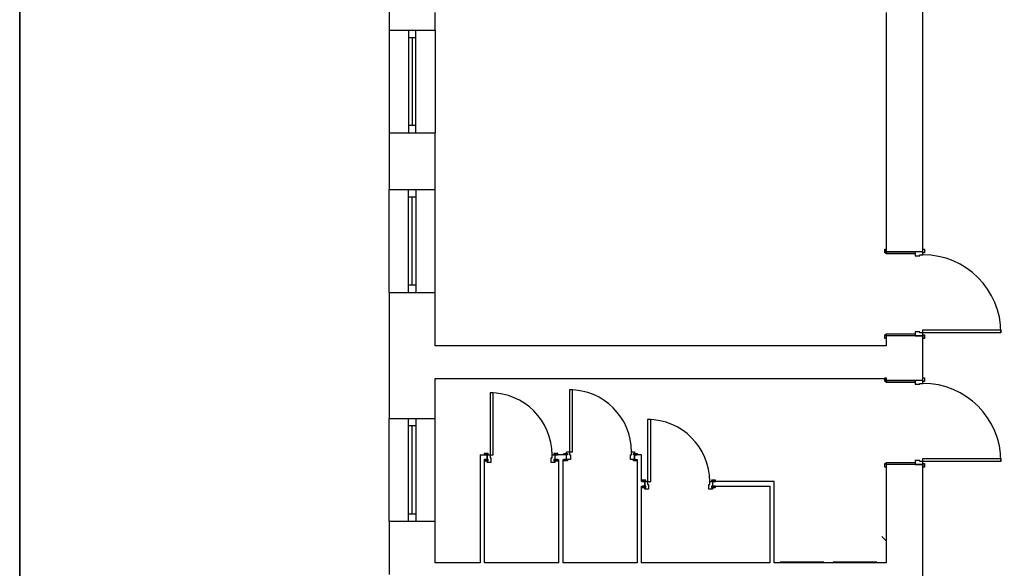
# Model space of a CAD drawing. Header units: millimetres. Extents: x -16803 to -7085, y -9068 to 2537.
# Tile 11 of 33: x -16141 to -14849, y -360 to 360. Entities that reach past the tile are written whole.
import ezdxf

# ---------------------------------------------------------------- set-up
doc = ezdxf.new("R2010")
doc.units = ezdxf.units.MM
doc.header["$MEASUREMENT"] = 0
doc.layers.add('DLX_BLD0_FL1_LUM 1', color=7, linetype='Continuous', true_color=0x002aff)
doc.layers.add('DLX_BLD0_FL1_LUM 6', color=7, linetype='Continuous', true_color=0x002aff)
doc.layers.add('elektryka', color=255, linetype='Continuous', lineweight=35)
doc.layers.add('elektryka2', color=20, linetype='Continuous', lineweight=35)
doc.layers.add('Elementy modelu - Strefy', color=7, linetype='Continuous')
doc.layers.add('Konstrukcja - Ściany zew', color=7, linetype='Continuous')

msp = doc.modelspace()

# ---------------------------------------------------------------- linework, layer by layer
at = {"layer": 'DLX_BLD0_FL1_LUM 1', "lineweight": -3}
for points in [[(-15423.1, -147.8, 0), (-15423.1, -147.8, 0)], [(-15423.1, -147.8, 0), (-15423.1, -147.8, 0)], [(-15415.6, -160.8, 0), (-15415.6, -160.8, 0)], [(-15415.6, -160.8, 0), (-15415.6, -160.8, 0)], [(-15423.1, -173.8, 0), (-15423.1, -173.8, 0)], [(-15423.1, -173.8, 0), (-15423.1, -173.8, 0)], [(-15253.4, -178.3, 0), (-15253.4, -178.3, 0)], [(-15253.4, -178.3, 0), (-15253.4, -178.3, 0)], [(-15238.4, -193.3, 0), (-15238.4, -193.3, 0)], [(-15238.4, -193.3, 0), (-15238.4, -193.3, 0)]]:
    msp.add_polyline3d(points, dxfattribs=at)
at = {"layer": 'DLX_BLD0_FL1_LUM 6', "lineweight": -3}
for points in [[(-15086, -351.6, 0), (-15143.5, -351.6, 0)], [(-15143.5, -351.6, 0), (-15143.5, -351.6, 0)], [(-15143.5, -351.6, 0), (-15086, -351.6, 0)], [(-15143.5, -351.6, 0), (-15143.5, -351.6, 0)], [(-15143.5, -351.6, 0), (-15086, -351.6, 0)], [(-15086, -351.6, 0), (-15143.5, -351.6, 0)], [(-15086, -351.6, 0), (-15086, -351.6, 0)], [(-15086, -351.6, 0), (-15086, -351.6, 0)], [(-15016.7, -351.9, 0), (-15074.2, -351.9, 0)], [(-15074.2, -351.9, 0), (-15074.2, -351.9, 0)], [(-15074.2, -351.9, 0), (-15016.7, -351.9, 0)], [(-15074.2, -351.9, 0), (-15074.2, -351.9, 0)], [(-15074.2, -351.9, 0), (-15016.7, -351.9, 0)], [(-15016.7, -351.9, 0), (-15074.2, -351.9, 0)], [(-15016.8, -351.7, 0), (-15074.1, -351.7, 0)], [(-15074.1, -351.7, 0), (-15016.8, -351.7, 0)], [(-15074.1, -351.7, 0), (-15016.8, -351.7, 0)], [(-15016.8, -351.7, 0), (-15074.1, -351.7, 0)], [(-15016.7, -351.9, 0), (-15016.7, -351.9, 0)], [(-15016.7, -351.9, 0), (-15016.7, -351.9, 0)]]:
    msp.add_polyline3d(points, dxfattribs=at)
at = {"layer": 'elektryka'}
msp.add_lwpolyline([(-10141.1, 2370), (-16141.1, 2370), (-16141.1, -1830), (-10141.1, -1830)], close=True, dxfattribs=at)
at = {"layer": 'elektryka2', "lineweight": -3}
msp.add_line((-15010, -317.8), (-15004.7, -323.1), dxfattribs=at)
at = {"layer": 'Elementy modelu - Strefy', "color": 7, "linetype": 'Continuous', "lineweight": -3}
for p, q in [((-15004.2, 272.8), (-15004.2, 241.3)), ((-15004.2, 241.3), (-15004.2, 213.1))]:
    msp.add_line(p, q, dxfattribs=at)
at = {"layer": 'Konstrukcja - Ściany zew', "color": 7, "linetype": 'Continuous', "lineweight": -3}
for p, q in [((-15656.2, 346), (-15631.2, 346)), ((-15656.2, 346), (-15656.2, 211)), ((-15656.2, 346), (-15631.2, 346)), ((-15631.2, 346), (-15621.2, 346)), ((-15631.2, 346), (-15631.2, 336)), ((-15631.2, 346), (-15621.2, 346)), ((-15631.2, 346), (-15621.2, 346)), ((-15631.2, 336), (-15621.2, 336)), ((-15631.2, 336), (-15631.2, 221)), ((-15626.2, 336), (-15626.2, 221)), ((-15621.2, 346), (-15596.2, 346)), ((-15621.2, 336), (-15621.2, 346)), ((-15621.2, 346), (-15596.2, 346)), ((-15621.2, 221), (-15621.2, 336)), ((-15596.2, 346), (-15596.2, 211)), ((-15621.2, 221), (-15631.2, 221)), ((-15631.2, 221), (-15631.2, 211)), ((-15621.2, 211), (-15621.2, 221)), ((-15656.2, 211), (-15631.2, 211)), ((-15656.2, 211), (-15631.2, 211)), ((-15631.2, 211), (-15621.2, 211)), ((-15631.2, 211), (-15621.2, 211)), ((-15631.2, 211), (-15621.2, 211)), ((-15621.2, 211), (-15596.2, 211)), ((-15621.2, 211), (-15596.2, 211)), ((-15656.2, 136.9), (-15631.2, 136.9)), ((-15656.2, 1.9), (-15656.2, 136.9)), ((-15656.2, 136.9), (-15631.2, 136.9)), ((-15631.2, 136.9), (-15621.2, 136.9)), ((-15631.2, 126.9), (-15631.2, 136.9)), ((-15631.2, 136.9), (-15621.2, 136.9)), ((-15631.2, 136.9), (-15621.2, 136.9)), ((-15621.2, 136.9), (-15596.2, 136.9)), ((-15621.2, 136.9), (-15621.2, 126.9)), ((-15621.2, 136.9), (-15596.2, 136.9)), ((-15596.2, 1.9), (-15596.2, 136.9)), ((-15621.2, 126.9), (-15631.2, 126.9)), ((-15631.2, 11.9), (-15631.2, 126.9)), ((-15626.2, 11.9), (-15626.2, 126.9)), ((-15621.2, 126.9), (-15621.2, 11.9)), ((-15006.1, 53.8), (-15006.1, 58.8)), ((-15006.1, 58.8), (-15004.2, 58.8)), ((-15004.2, 53.8), (-15006.1, 53.8)), ((-15004.2, 55.1), (-15004.2, 58.8)), ((-15004.2, 58.8), (-15004.2, 53.8)), ((-15004.2, 55.1), (-15004.2, 58.8)), ((-15004.2, 55.1), (-15004.2, 58.8)), ((-14966.2, 55.1), (-15004.2, 55.1)), ((-15004.2, 52.6), (-15004.2, 55.1)), ((-15004.2, 55.1), (-14966.2, 55.1)), ((-14966.2, 55.1), (-15004.2, 55.1)), ((-14966.2, 55.1), (-15004.2, 55.1)), ((-14966.2, 52.6), (-15004.2, 52.6)), ((-14956.2, 55.1), (-14966.2, 55.1)), ((-14966.2, 55.1), (-14966.2, 52.6)), ((-14956.2, 55.1), (-14966.2, 55.1)), ((-14966.2, 55.1), (-14966.2, 50.1)), ((-14956.2, 55.1), (-14966.2, 55.1)), ((-14956.2, 55.1), (-14966.2, 55.1)), ((-14956.2, 55.1), (-14956.2, 58.8)), ((-14956.2, 53.8), (-14956.2, 58.8)), ((-14956.2, 58.8), (-14954.3, 58.8)), ((-14956.2, 55.1), (-14956.2, 58.8)), ((-14956.2, 55.1), (-14956.2, 58.8)), ((-14956.2, 51.3), (-14956.2, 55.1)), ((-14954.3, 53.8), (-14956.2, 53.8)), ((-14954.3, 58.8), (-14954.3, 53.8)), ((-14966.2, 50.1), (-14960.2, 50.1)), ((-14960.2, 50.1), (-14960.2, 51.3)), ((-14960.2, 51.3), (-14956.2, 51.3)), ((-15656.2, 1.9), (-15631.2, 1.9)), ((-15656.2, 1.9), (-15631.2, 1.9)), ((-15631.2, 1.9), (-15631.2, 11.9)), ((-15631.2, 11.9), (-15621.2, 11.9)), ((-15631.2, 1.9), (-15621.2, 1.9)), ((-15631.2, 1.9), (-15621.2, 1.9)), ((-15631.2, 1.9), (-15621.2, 1.9)), ((-15621.2, 11.9), (-15621.2, 1.9)), ((-15621.2, 1.9), (-15596.2, 1.9)), ((-15621.2, 1.9), (-15596.2, 1.9)), ((-14960.2, -49.9), (-14966.2, -49.9)), ((-14966.2, -49.9), (-14966.2, -54.9)), ((-14960.2, -51.1), (-14960.2, -49.9)), ((-14956.2, -51.1), (-14960.2, -51.1)), ((-14956.2, -51.1), (-14956.2, -47.1)), ((-14956.2, -47.1), (-14853.8, -47.1)), ((-14956.2, -54.9), (-14956.2, -51.1)), ((-14853.8, -51.1), (-14956.2, -51.1)), ((-14853.8, -47.1), (-14853.8, -51.1)), ((-15006.1, -58.6), (-15006.1, -53.6)), ((-15006.1, -53.6), (-15004.2, -53.6)), ((-15004.2, -58.6), (-15006.1, -58.6)), ((-15004.2, -54.9), (-15004.2, -52.4)), ((-15004.2, -52.4), (-14966.2, -52.4)), ((-15004.2, -53.6), (-15004.2, -58.6)), ((-15004.2, -54.9), (-15004.2, -58.6)), ((-14966.2, -54.9), (-15004.2, -54.9)), ((-14966.2, -54.9), (-15004.2, -54.9)), ((-14966.2, -54.9), (-15004.2, -54.9)), ((-14966.2, -54.9), (-15004.2, -54.9)), ((-15004.2, -54.9), (-15004.2, -58.6)), ((-15004.2, -54.9), (-15004.2, -58.6)), ((-14966.2, -52.4), (-14966.2, -54.9)), ((-14956.2, -54.9), (-14966.2, -54.9)), ((-14966.2, -54.9), (-14956.2, -54.9)), ((-14956.2, -54.9), (-14966.2, -54.9)), ((-14956.2, -54.9), (-14966.2, -54.9)), ((-14956.2, -58.6), (-14956.2, -53.6)), ((-14956.2, -53.6), (-14954.3, -53.6)), ((-14956.2, -54.9), (-14956.2, -58.6)), ((-14956.2, -54.9), (-14956.2, -58.6)), ((-14956.2, -54.9), (-14956.2, -58.6)), ((-14954.3, -58.6), (-14956.2, -58.6)), ((-14954.3, -53.6), (-14954.3, -58.6)), ((-15006.1, -114.8), (-15006.1, -109.8)), ((-15006.1, -109.8), (-15004.2, -109.8)), ((-15004.2, -114.8), (-15006.1, -114.8)), ((-15004.2, -113.5), (-15004.2, -109.8)), ((-15004.2, -109.8), (-15004.2, -114.8)), ((-15004.2, -113.5), (-15004.2, -109.8)), ((-15004.2, -113.5), (-15004.2, -109.8)), ((-14966.2, -113.5), (-15004.2, -113.5)), ((-15004.2, -116), (-15004.2, -113.5)), ((-15004.2, -113.5), (-14966.2, -113.5)), ((-14966.2, -113.5), (-15004.2, -113.5)), ((-14966.2, -113.5), (-15004.2, -113.5)), ((-14966.2, -116), (-15004.2, -116)), ((-14956.2, -113.5), (-14966.2, -113.5)), ((-14966.2, -113.5), (-14966.2, -116)), ((-14956.2, -113.5), (-14966.2, -113.5)), ((-14966.2, -113.5), (-14966.2, -118.5)), ((-14956.2, -113.5), (-14966.2, -113.5)), ((-14956.2, -113.5), (-14966.2, -113.5)), ((-14956.2, -113.5), (-14956.2, -109.8)), ((-14956.2, -114.8), (-14956.2, -109.8)), ((-14956.2, -109.8), (-14954.3, -109.8)), ((-14956.2, -113.5), (-14956.2, -109.8)), ((-14956.2, -113.5), (-14956.2, -109.8)), ((-14956.2, -117.3), (-14956.2, -113.5)), ((-14954.3, -114.8), (-14956.2, -114.8)), ((-14954.3, -109.8), (-14954.3, -114.8)), ((-15419.9, -125.6), (-15419.9, -207)), ((-15415.9, -125.6), (-15419.9, -125.6)), ((-15415.9, -207), (-15415.9, -125.6)), ((-14966.2, -118.5), (-14960.2, -118.5)), ((-14960.2, -118.5), (-14960.2, -117.3)), ((-14960.2, -117.3), (-14956.2, -117.3)), ((-15524.1, -129.6), (-15524.1, -211)), ((-15520.1, -129.6), (-15524.1, -129.6)), ((-15520.1, -211), (-15520.1, -129.6)), ((-15656.2, -163.1), (-15631.2, -163.1)), ((-15656.2, -298.1), (-15656.2, -163.1)), ((-15656.2, -163.1), (-15631.2, -163.1)), ((-15631.2, -163.1), (-15621.2, -163.1)), ((-15631.2, -173.1), (-15631.2, -163.1)), ((-15631.2, -163.1), (-15621.2, -163.1)), ((-15631.2, -163.1), (-15621.2, -163.1)), ((-15621.2, -163.1), (-15596.2, -163.1)), ((-15621.2, -163.1), (-15621.2, -173.1)), ((-15621.2, -163.1), (-15596.2, -163.1)), ((-15596.2, -298.1), (-15596.2, -163.1)), ((-15317.3, -164.6), (-15317.3, -246)), ((-15313.3, -164.6), (-15317.3, -164.6)), ((-15313.3, -246), (-15313.3, -164.6)), ((-15621.2, -173.1), (-15631.2, -173.1)), ((-15631.2, -288.1), (-15631.2, -173.1)), ((-15626.2, -288.1), (-15626.2, -173.1)), ((-15621.2, -173.1), (-15621.2, -288.1)), ((-15526.6, -209.1), (-15531.6, -209.1)), ((-15531.6, -209.1), (-15531.6, -211)), ((-15527.9, -211), (-15531.6, -211)), ((-15531.6, -211), (-15526.6, -211)), ((-15527.9, -211), (-15531.6, -211)), ((-15527.9, -211), (-15531.6, -211)), ((-15527.9, -217), (-15531.6, -217)), ((-15526.6, -217), (-15531.6, -217)), ((-15531.6, -217), (-15531.6, -218.9)), ((-15527.9, -217), (-15531.6, -217)), ((-15527.9, -217), (-15531.6, -217)), ((-15531.6, -218.9), (-15526.6, -218.9)), ((-15527.9, -211), (-15527.9, -217)), ((-15527.9, -221), (-15527.9, -211)), ((-15527.9, -211), (-15524.1, -211)), ((-15527.9, -211), (-15527.9, -217)), ((-15527.9, -211), (-15527.9, -217)), ((-15526.6, -211), (-15526.6, -209.1)), ((-15526.6, -218.9), (-15526.6, -217)), ((-15524.1, -211), (-15524.1, -215)), ((-15524.1, -211), (-15520.1, -211)), ((-15524.1, -215), (-15522.9, -215)), ((-15522.9, -215), (-15522.9, -221)), ((-15443.9, -221), (-15443.9, -215)), ((-15443.9, -215), (-15442.7, -215)), ((-15442.7, -215), (-15442.7, -211)), ((-15442.7, -211), (-15438.9, -211)), ((-15435.2, -209.1), (-15440.2, -209.1)), ((-15440.2, -209.1), (-15440.2, -211)), ((-15440.2, -211), (-15435.2, -211)), ((-15435.2, -217), (-15440.2, -217)), ((-15440.2, -217), (-15440.2, -218.9)), ((-15440.2, -218.9), (-15435.2, -218.9)), ((-15438.9, -211), (-15435.2, -211)), ((-15438.9, -211), (-15438.9, -217)), ((-15438.9, -211), (-15438.9, -221)), ((-15438.9, -211), (-15438.9, -217)), ((-15438.9, -211), (-15438.9, -217)), ((-15438.9, -211), (-15435.2, -211)), ((-15438.9, -211), (-15435.2, -211)), ((-15438.9, -217), (-15435.2, -217)), ((-15438.9, -217), (-15435.2, -217)), ((-15438.9, -217), (-15435.2, -217)), ((-15435.2, -211), (-15435.2, -209.1)), ((-15435.2, -218.9), (-15435.2, -217)), ((-15427.4, -211), (-15427.4, -209.1)), ((-15427.4, -209.1), (-15422.4, -209.1)), ((-15423.7, -211), (-15427.4, -211)), ((-15422.4, -211), (-15427.4, -211)), ((-15423.7, -211), (-15427.4, -211)), ((-15423.7, -211), (-15427.4, -211)), ((-15423.7, -217), (-15427.4, -217)), ((-15427.4, -218.9), (-15427.4, -217)), ((-15427.4, -217), (-15422.4, -217)), ((-15423.7, -217), (-15427.4, -217)), ((-15423.7, -217), (-15427.4, -217)), ((-15422.4, -218.9), (-15427.4, -218.9)), ((-15423.7, -217), (-15423.7, -207)), ((-15423.7, -207), (-15419.9, -207)), ((-15423.7, -217), (-15423.7, -211)), ((-15423.7, -217), (-15423.7, -211)), ((-15423.7, -217), (-15423.7, -211)), ((-15418.7, -217), (-15423.7, -217)), ((-15422.4, -209.1), (-15422.4, -211)), ((-15422.4, -217), (-15422.4, -218.9)), ((-15419.9, -207), (-15419.9, -211)), ((-15419.9, -207), (-15415.9, -207)), ((-15419.9, -211), (-15418.7, -211)), ((-15418.7, -211), (-15418.7, -217)), ((-15339.7, -217), (-15339.7, -211)), ((-15339.7, -211), (-15338.5, -211)), ((-15334.7, -217), (-15339.7, -217)), ((-15338.5, -211), (-15338.5, -207)), ((-15338.5, -207), (-15334.7, -207)), ((-15336, -209.1), (-15331, -209.1)), ((-15336, -211), (-15336, -209.1)), ((-15331, -211), (-15336, -211)), ((-15336, -217), (-15331, -217)), ((-15336, -218.9), (-15336, -217)), ((-15331, -218.9), (-15336, -218.9)), ((-15334.7, -207), (-15334.7, -217)), ((-15334.7, -211), (-15331, -211)), ((-15334.7, -217), (-15334.7, -211)), ((-15334.7, -217), (-15334.7, -211)), ((-15334.7, -217), (-15334.7, -211)), ((-15334.7, -211), (-15331, -211)), ((-15334.7, -211), (-15331, -211)), ((-15334.7, -217), (-15331, -217)), ((-15334.7, -217), (-15331, -217)), ((-15334.7, -217), (-15331, -217)), ((-15331, -209.1), (-15331, -211)), ((-15331, -217), (-15331, -218.9)), ((-14960.2, -218.5), (-14966.2, -218.5)), ((-14966.2, -218.5), (-14966.2, -223.5)), ((-14960.2, -219.7), (-14960.2, -218.5)), ((-14956.2, -219.7), (-14956.2, -215.7)), ((-14956.2, -215.7), (-14853.8, -215.7)), ((-14853.8, -215.7), (-14853.8, -219.7)), ((-15522.9, -221), (-15527.9, -221)), ((-15438.9, -221), (-15443.9, -221)), ((-15006.1, -227.2), (-15006.1, -222.2)), ((-15006.1, -222.2), (-15004.2, -222.2)), ((-15004.2, -227.2), (-15006.1, -227.2)), ((-15004.2, -223.5), (-15004.2, -221)), ((-15004.2, -221), (-14966.2, -221)), ((-15004.2, -222.2), (-15004.2, -227.2)), ((-15004.2, -223.5), (-15004.2, -227.2)), ((-14966.2, -223.5), (-15004.2, -223.5)), ((-14966.2, -223.5), (-15004.2, -223.5)), ((-14966.2, -223.5), (-15004.2, -223.5)), ((-14966.2, -223.5), (-15004.2, -223.5)), ((-15004.2, -223.5), (-15004.2, -227.2)), ((-15004.2, -223.5), (-15004.2, -227.2)), ((-14966.2, -221), (-14966.2, -223.5)), ((-14956.2, -223.5), (-14966.2, -223.5)), ((-14966.2, -223.5), (-14956.2, -223.5)), ((-14956.2, -223.5), (-14966.2, -223.5)), ((-14956.2, -223.5), (-14966.2, -223.5)), ((-14956.2, -219.7), (-14960.2, -219.7)), ((-14956.2, -223.5), (-14956.2, -219.7)), ((-14853.8, -219.7), (-14956.2, -219.7)), ((-14956.2, -227.2), (-14956.2, -222.2)), ((-14956.2, -222.2), (-14954.3, -222.2)), ((-14956.2, -223.5), (-14956.2, -227.2)), ((-14956.2, -223.5), (-14956.2, -227.2)), ((-14956.2, -223.5), (-14956.2, -227.2)), ((-14954.3, -227.2), (-14956.2, -227.2)), ((-14954.3, -222.2), (-14954.3, -227.2)), ((-15319.8, -244.1), (-15324.8, -244.1)), ((-15324.8, -244.1), (-15324.8, -246)), ((-15319.8, -246), (-15319.8, -244.1)), ((-15228.4, -244.1), (-15233.4, -244.1)), ((-15233.4, -244.1), (-15233.4, -246)), ((-15228.4, -246), (-15228.4, -244.1)), ((-15321.1, -246), (-15324.8, -246)), ((-15324.8, -246), (-15319.8, -246)), ((-15321.1, -246), (-15324.8, -246)), ((-15321.1, -246), (-15324.8, -246)), ((-15321.1, -252), (-15324.8, -252)), ((-15319.8, -252), (-15324.8, -252)), ((-15324.8, -252), (-15324.8, -253.9)), ((-15321.1, -252), (-15324.8, -252)), ((-15321.1, -252), (-15324.8, -252)), ((-15324.8, -253.9), (-15319.8, -253.9)), ((-15321.1, -246), (-15321.1, -252)), ((-15321.1, -256), (-15321.1, -246)), ((-15321.1, -246), (-15317.3, -246)), ((-15321.1, -246), (-15321.1, -252)), ((-15321.1, -246), (-15321.1, -252)), ((-15316.1, -256), (-15321.1, -256)), ((-15319.8, -253.9), (-15319.8, -252)), ((-15317.3, -246), (-15317.3, -250)), ((-15317.3, -246), (-15313.3, -246)), ((-15317.3, -250), (-15316.1, -250)), ((-15316.1, -250), (-15316.1, -256)), ((-15237.1, -256), (-15237.1, -250)), ((-15237.1, -250), (-15235.9, -250)), ((-15232.1, -256), (-15237.1, -256)), ((-15235.9, -250), (-15235.9, -246)), ((-15235.9, -246), (-15232.1, -246)), ((-15233.4, -246), (-15228.4, -246)), ((-15228.4, -252), (-15233.4, -252)), ((-15233.4, -252), (-15233.4, -253.9)), ((-15233.4, -253.9), (-15228.4, -253.9)), ((-15232.1, -246), (-15228.4, -246)), ((-15232.1, -246), (-15232.1, -252)), ((-15232.1, -246), (-15232.1, -256)), ((-15232.1, -246), (-15232.1, -252)), ((-15232.1, -246), (-15232.1, -252)), ((-15232.1, -246), (-15228.4, -246)), ((-15232.1, -246), (-15228.4, -246)), ((-15232.1, -252), (-15228.4, -252)), ((-15232.1, -252), (-15228.4, -252)), ((-15232.1, -252), (-15228.4, -252)), ((-15228.4, -253.9), (-15228.4, -252)), ((-15631.2, -298.1), (-15631.2, -288.1)), ((-15631.2, -288.1), (-15621.2, -288.1)), ((-15621.2, -288.1), (-15621.2, -298.1)), ((-15656.2, -298.1), (-15631.2, -298.1)), ((-15656.2, -298.1), (-15631.2, -298.1)), ((-15631.2, -298.1), (-15621.2, -298.1)), ((-15631.2, -298.1), (-15621.2, -298.1)), ((-15631.2, -298.1), (-15621.2, -298.1)), ((-15621.2, -298.1), (-15596.2, -298.1)), ((-15621.2, -298.1), (-15596.2, -298.1))]:
    msp.add_line(p, q, dxfattribs=at)
for points in [[(-14956.2, 55.1), (-14956.2, 452.1)], [(-15656.2, 416.3), (-15656.2, 346)], [(-15596.2, 346), (-15596.2, 369.1)], [(-15004.2, 369.1), (-15004.2, 55.1)], [(-15656.2, 211), (-15656.2, 136.9)], [(-15596.2, 136.9), (-15596.2, 211)], [(-15656.2, 1.9), (-15656.2, -163.1)], [(-15596.2, -67.9), (-15596.2, 1.9)], [(-15004.2, -54.9), (-15004.2, -67.9)], [(-14956.2, -113.5), (-14956.2, -54.9)], [(-15004.2, -67.9), (-15596.2, -67.9)], [(-15596.2, -163.1), (-15596.2, -110.9)], [(-15596.2, -110.9), (-15004.2, -110.9)], [(-15004.2, -110.9), (-15004.2, -113.5)], [(-15537.2, -211), (-15531.2, -211)], [(-15537.2, -211), (-15537.2, -352.7)], [(-15527.9, -211), (-15531.2, -211)], [(-15531.2, -352.7), (-15531.2, -217)], [(-15531.2, -217), (-15527.9, -217)], [(-15423.7, -211), (-15438.9, -211)], [(-15438.9, -217), (-15434.2, -217)], [(-15434.2, -217), (-15434.2, -352.7)], [(-15428.2, -352.7), (-15428.2, -217)], [(-15428.2, -217), (-15423.7, -217)], [(-15331.2, -211), (-15334.7, -211)], [(-15334.7, -217), (-15331.2, -217)], [(-15325.2, -211), (-15331.2, -211)], [(-15331.2, -217), (-15331.2, -352.7)], [(-15325.2, -246), (-15325.2, -211)], [(-15004.2, -223.5), (-15004.2, -352.7)], [(-14956.2, -370.4), (-14956.2, -223.5)], [(-15321.1, -246), (-15325.2, -246)], [(-15325.2, -352.7), (-15325.2, -252)], [(-15325.2, -252), (-15321.1, -252)], [(-15157.2, -246), (-15232.1, -246)], [(-15232.1, -252), (-15157.2, -252)], [(-15151.2, -246), (-15157.2, -246)], [(-15157.2, -252), (-15157.2, -352.7)], [(-15151.2, -352.7), (-15151.2, -246)], [(-15656.2, -298.1), (-15656.2, -367.7)], [(-15596.2, -352.7), (-15596.2, -298.1)], [(-15537.2, -352.7), (-15596.2, -352.7)], [(-15434.2, -352.7), (-15531.2, -352.7)], [(-15331.2, -352.7), (-15428.2, -352.7)], [(-15157.2, -352.7), (-15325.2, -352.7)], [(-15004.2, -352.7), (-15151.2, -352.7)]]:
    msp.add_lwpolyline(points, dxfattribs=at)
for centre, radius in [((-14956.2, -51.1), 102.4), ((-15419.9, -207), 81.4), ((-14956.2, -219.7), 102.4), ((-15524.1, -211), 81.4), ((-15317.3, -246), 81.4)]:
    msp.add_arc(centre, radius, 0, 90, dxfattribs=at)

doc.saveas('drawing.dxf')
